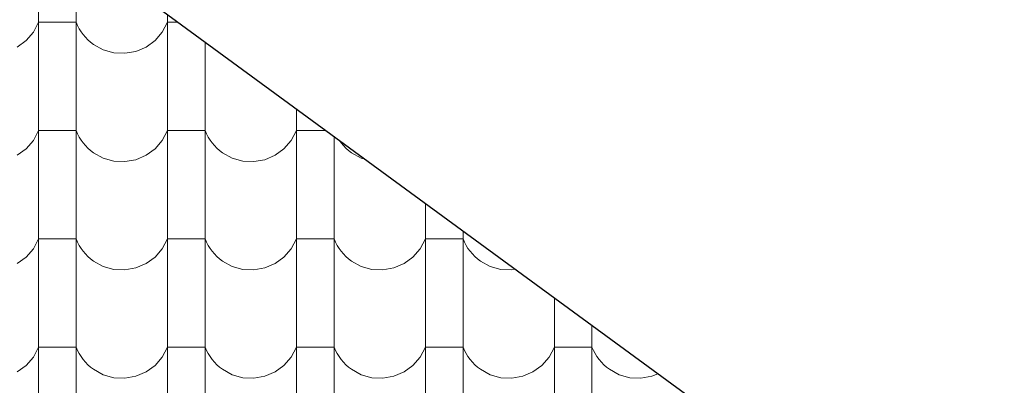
# Model space of a CAD drawing. Header units: millimetres. Extents: x -61343 to 9939, y -6894 to 7453.
# Tile 235 of 255: x 3915 to 4167, y -5316 to -5223. Entities that reach past the tile are written whole.
import ezdxf

# ---------------------------------------------------------------- set-up
doc = ezdxf.new("R2010")
doc.units = ezdxf.units.MM
doc.header["$MEASUREMENT"] = 0
doc.layers.add('810-G Ogólne', color=7, linetype='Continuous')
doc.layers.add('990-D Import IFC', color=7, linetype='Continuous')

# ---------------------------------------------------------------- blocks, each defined once
blk = doc.blocks.new('*X1836', base_point=(515069.4, 47309.9))
at = {"layer": '990-D Import IFC', "color": 251, "linetype": 'Continuous', "lineweight": 13, "true_color": 0x6a6a6a}
for p, q in [((669131.4, -39945.1), (669131.4, -40222.1)), ((669227.5, -39945.1), (669227.5, -40222.1)), ((669118.1, -40078.2), (669131.4, -40053.2)), ((669179.4, -40053.2), (669131.4, -40053.2)), ((669227.5, -40053.2), (669179.4, -40053.2)), ((669227.5, -40053.2), (669231.1, -40061.5)), ((669448.1, -40078.2), (669461.4, -40053.2)), ((669461.4, -40033), (669461.4, -40222.1)), ((669488.9, -40053.2), (669461.4, -40053.2)), ((669099.4, -40099.7), (669118.1, -40078.2)), ((669231.1, -40061.5), (669235.4, -40069.6)), ((669235.4, -40069.6), (669240.2, -40077.3)), ((669240.2, -40077.3), (669245.5, -40084.7)), ((669429.4, -40099.7), (669448.1, -40078.2)), ((669076.5, -40116.4), (669099.4, -40099.7)), ((669245.5, -40084.7), (669251.4, -40091.6)), ((669251.4, -40091.6), (669257.8, -40098.1)), ((669257.8, -40098.1), (669264.6, -40104.2)), ((669264.6, -40104.2), (669271.9, -40109.7)), ((669406.5, -40116.4), (669429.4, -40099.7)), ((669557.5, -40103.4), (669557.5, -40222.1)), ((669271.9, -40109.7), (669296.7, -40123.4)), ((669296.7, -40123.4), (669324.1, -40131.1)), ((669324.1, -40131.1), (669352.4, -40132.5)), ((669352.4, -40132.5), (669380.4, -40127.5)), ((669380.4, -40127.5), (669406.5, -40116.4)), ((669131.4, -40222.1), (669131.4, -40499.1)), ((669227.5, -40222.1), (669227.5, -40499.1)), ((669461.4, -40222.1), (669461.4, -40499.1)), ((669557.5, -40222.1), (669557.5, -40499.1)), ((669791.4, -40274.7), (669791.4, -40499.1)), ((669118.1, -40355.2), (669131.4, -40330.2)), ((669179.4, -40330.2), (669131.4, -40330.2)), ((669227.5, -40330.2), (669179.4, -40330.2)), ((669227.5, -40330.2), (669231.1, -40338.5)), ((669448.1, -40355.2), (669461.4, -40330.2)), ((669509.4, -40330.2), (669461.4, -40330.2)), ((669557.5, -40330.2), (669509.4, -40330.2)), ((669557.5, -40330.2), (669561.1, -40338.5)), ((669778.1, -40355.2), (669791.4, -40330.2)), ((669839.4, -40330.2), (669791.4, -40330.2)), ((669867.2, -40330.2), (669839.4, -40330.2)), ((669099.4, -40376.7), (669118.1, -40355.2)), ((669231.1, -40338.5), (669235.4, -40346.6)), ((669235.4, -40346.6), (669240.2, -40354.3)), ((669240.2, -40354.3), (669245.5, -40361.7)), ((669429.4, -40376.7), (669448.1, -40355.2)), ((669561.1, -40338.5), (669565.4, -40346.6)), ((669565.4, -40346.6), (669570.2, -40354.3)), ((669570.2, -40354.3), (669575.5, -40361.7)), ((669759.4, -40376.7), (669778.1, -40355.2)), ((669887.5, -40345), (669887.5, -40499.1)), ((669905.5, -40361.7), (669900.2, -40354.3)), ((669076.5, -40393.4), (669099.4, -40376.7)), ((669245.5, -40361.7), (669251.4, -40368.6)), ((669251.4, -40368.6), (669257.8, -40375.1)), ((669257.8, -40375.1), (669264.6, -40381.2)), ((669264.6, -40381.2), (669271.9, -40386.7)), ((669406.5, -40393.4), (669429.4, -40376.7)), ((669575.5, -40361.7), (669581.4, -40368.6)), ((669581.4, -40368.6), (669587.8, -40375.1)), ((669587.8, -40375.1), (669594.6, -40381.2)), ((669594.6, -40381.2), (669601.9, -40386.7)), ((669736.5, -40393.4), (669759.4, -40376.7)), ((669905.5, -40361.7), (669911.4, -40368.6)), ((669911.4, -40368.6), (669917.8, -40375.1)), ((669917.8, -40375.1), (669924.6, -40381.2)), ((669924.6, -40381.2), (669931.9, -40386.7)), ((669271.9, -40386.7), (669296.7, -40400.4)), ((669296.7, -40400.4), (669324.1, -40408.1)), ((669324.1, -40408.1), (669352.4, -40409.5)), ((669352.4, -40409.5), (669380.4, -40404.5)), ((669380.4, -40404.5), (669406.5, -40393.4)), ((669601.9, -40386.7), (669626.7, -40400.4)), ((669626.7, -40400.4), (669654.1, -40408.1)), ((669654.1, -40408.1), (669682.4, -40409.5)), ((669682.4, -40409.5), (669710.4, -40404.5)), ((669710.4, -40404.5), (669736.5, -40393.4)), ((669931.9, -40386.7), (669956.7, -40400.4)), ((669956.7, -40400.4), (669967.1, -40403.3)), ((669131.4, -40499.1), (669131.4, -40776.1)), ((669227.5, -40499.1), (669227.5, -40776.1)), ((669461.4, -40499.1), (669461.4, -40776.1)), ((669557.5, -40499.1), (669557.5, -40776.1)), ((669791.4, -40499.1), (669791.4, -40776.1)), ((669887.5, -40499.1), (669887.5, -40776.1)), ((670121.4, -40516.3), (670121.4, -40776.1)), ((669118.1, -40632.2), (669131.4, -40607.2)), ((669179.4, -40607.2), (669131.4, -40607.2)), ((669227.5, -40607.2), (669179.4, -40607.2)), ((669227.5, -40607.2), (669231.1, -40615.5)), ((669448.1, -40632.2), (669461.4, -40607.2)), ((669509.4, -40607.2), (669461.4, -40607.2)), ((669557.5, -40607.2), (669509.4, -40607.2)), ((669557.5, -40607.2), (669561.1, -40615.5)), ((669778.1, -40632.2), (669791.4, -40607.2)), ((669839.4, -40607.2), (669791.4, -40607.2)), ((669887.5, -40607.2), (669839.4, -40607.2)), ((669887.5, -40607.2), (669891.1, -40615.5)), ((670108.1, -40632.2), (670121.4, -40607.2)), ((670169.4, -40607.2), (670121.4, -40607.2)), ((670217.5, -40607.2), (670169.4, -40607.2)), ((670217.5, -40586.6), (670217.5, -40776.1)), ((670217.5, -40607.2), (670221.1, -40615.5)), ((669099.4, -40653.7), (669118.1, -40632.2)), ((669231.1, -40615.5), (669235.4, -40623.6)), ((669235.4, -40623.6), (669240.2, -40631.3)), ((669240.2, -40631.3), (669245.5, -40638.7)), ((669429.4, -40653.7), (669448.1, -40632.2)), ((669561.1, -40615.5), (669565.4, -40623.6)), ((669565.4, -40623.6), (669570.2, -40631.3)), ((669570.2, -40631.3), (669575.5, -40638.7)), ((669759.4, -40653.7), (669778.1, -40632.2)), ((669891.1, -40615.5), (669895.4, -40623.6)), ((669895.4, -40623.6), (669900.2, -40631.3)), ((669900.2, -40631.3), (669905.5, -40638.7)), ((670089.4, -40653.7), (670108.1, -40632.2)), ((670221.1, -40615.5), (670225.4, -40623.6)), ((670225.4, -40623.6), (670230.2, -40631.3)), ((670230.2, -40631.3), (670235.5, -40638.7)), ((669076.5, -40670.4), (669099.4, -40653.7)), ((669245.5, -40638.7), (669251.4, -40645.6)), ((669251.4, -40645.6), (669257.8, -40652.1)), ((669257.8, -40652.1), (669264.6, -40658.2)), ((669264.6, -40658.2), (669271.9, -40663.7)), ((669406.5, -40670.4), (669429.4, -40653.7)), ((669575.5, -40638.7), (669581.4, -40645.6)), ((669581.4, -40645.6), (669587.8, -40652.1)), ((669587.8, -40652.1), (669594.6, -40658.2)), ((669594.6, -40658.2), (669601.9, -40663.7)), ((669736.5, -40670.4), (669759.4, -40653.7)), ((669905.5, -40638.7), (669911.4, -40645.6)), ((669911.4, -40645.6), (669917.8, -40652.1)), ((669917.8, -40652.1), (669924.6, -40658.2)), ((669924.6, -40658.2), (669931.9, -40663.7)), ((670066.5, -40670.4), (670089.4, -40653.7)), ((670235.5, -40638.7), (670241.4, -40645.6)), ((670241.4, -40645.6), (670247.8, -40652.1)), ((670247.8, -40652.1), (670254.6, -40658.2)), ((670254.6, -40658.2), (670261.9, -40663.7)), ((669271.9, -40663.7), (669296.7, -40677.4)), ((669296.7, -40677.4), (669324.1, -40685.1)), ((669324.1, -40685.1), (669352.4, -40686.5)), ((669352.4, -40686.5), (669380.4, -40681.5)), ((669380.4, -40681.5), (669406.5, -40670.4)), ((669601.9, -40663.7), (669626.7, -40677.4)), ((669626.7, -40677.4), (669654.1, -40685.1)), ((669654.1, -40685.1), (669682.4, -40686.5)), ((669682.4, -40686.5), (669710.4, -40681.5)), ((669710.4, -40681.5), (669736.5, -40670.4)), ((669931.9, -40663.7), (669956.7, -40677.4)), ((669956.7, -40677.4), (669984.1, -40685.1)), ((669984.1, -40685.1), (670012.4, -40686.5)), ((670012.4, -40686.5), (670040.4, -40681.5)), ((670040.4, -40681.5), (670066.5, -40670.4)), ((670261.9, -40663.7), (670286.7, -40677.4)), ((670286.7, -40677.4), (670314.1, -40685.1)), ((670314.1, -40685.1), (670342.4, -40686.5)), ((670342.4, -40686.5), (670351.6, -40684.9)), ((670451.4, -40757.9), (670451.4, -40776.1)), ((669131.4, -40776.1), (669131.4, -41053.1)), ((669227.5, -40776.1), (669227.5, -41053.1)), ((669461.4, -40776.1), (669461.4, -41053.1)), ((669557.5, -40776.1), (669557.5, -41053.1)), ((669791.4, -40776.1), (669791.4, -41053.1)), ((669887.5, -40776.1), (669887.5, -41053.1)), ((670121.4, -40776.1), (670121.4, -41053.1)), ((670217.5, -40776.1), (670217.5, -41053.1)), ((670451.4, -40776.1), (670451.4, -41053.1)), ((670547.5, -40828.3), (670547.5, -41053.1)), ((669118.1, -40909.2), (669131.4, -40884.2)), ((669179.4, -40884.2), (669131.4, -40884.2)), ((669227.5, -40884.2), (669179.4, -40884.2)), ((669227.5, -40884.2), (669231.1, -40892.5)), ((669448.1, -40909.2), (669461.4, -40884.2)), ((669509.4, -40884.2), (669461.4, -40884.2)), ((669557.5, -40884.2), (669509.4, -40884.2)), ((669557.5, -40884.2), (669561.1, -40892.5)), ((669778.1, -40909.2), (669791.4, -40884.2)), ((669839.4, -40884.2), (669791.4, -40884.2)), ((669887.5, -40884.2), (669839.4, -40884.2)), ((669887.5, -40884.2), (669891.1, -40892.5)), ((670108.1, -40909.2), (670121.4, -40884.2)), ((670169.4, -40884.2), (670121.4, -40884.2)), ((670217.5, -40884.2), (670169.4, -40884.2)), ((670217.5, -40884.2), (670221.1, -40892.5)), ((670438.1, -40909.2), (670451.4, -40884.2)), ((670499.4, -40884.2), (670451.4, -40884.2)), ((670547.5, -40884.2), (670499.4, -40884.2)), ((670547.5, -40884.2), (670551.1, -40892.5)), ((669099.4, -40930.7), (669118.1, -40909.2)), ((669231.1, -40892.5), (669235.4, -40900.6)), ((669235.4, -40900.6), (669240.2, -40908.3)), ((669240.2, -40908.3), (669245.5, -40915.7)), ((669429.4, -40930.7), (669448.1, -40909.2)), ((669561.1, -40892.5), (669565.4, -40900.6)), ((669565.4, -40900.6), (669570.2, -40908.3)), ((669570.2, -40908.3), (669575.5, -40915.7)), ((669759.4, -40930.7), (669778.1, -40909.2)), ((669891.1, -40892.5), (669895.4, -40900.6)), ((669895.4, -40900.6), (669900.2, -40908.3)), ((669900.2, -40908.3), (669905.5, -40915.7)), ((670089.4, -40930.7), (670108.1, -40909.2)), ((670221.1, -40892.5), (670225.4, -40900.6)), ((670225.4, -40900.6), (670230.2, -40908.3)), ((670230.2, -40908.3), (670235.5, -40915.7)), ((670419.4, -40930.7), (670438.1, -40909.2)), ((670551.1, -40892.5), (670555.4, -40900.6)), ((670555.4, -40900.6), (670560.2, -40908.3)), ((670560.2, -40908.3), (670565.5, -40915.7)), ((669076.5, -40947.4), (669099.4, -40930.7)), ((669245.5, -40915.7), (669251.4, -40922.6)), ((669251.4, -40922.6), (669257.8, -40929.1)), ((669257.8, -40929.1), (669264.6, -40935.2)), ((669264.6, -40935.2), (669271.9, -40940.7)), ((669406.5, -40947.4), (669429.4, -40930.7)), ((669575.5, -40915.7), (669581.4, -40922.6)), ((669581.4, -40922.6), (669587.8, -40929.1)), ((669587.8, -40929.1), (669594.6, -40935.2)), ((669594.6, -40935.2), (669601.9, -40940.7)), ((669736.5, -40947.4), (669759.4, -40930.7)), ((669905.5, -40915.7), (669911.4, -40922.6)), ((669911.4, -40922.6), (669917.8, -40929.1)), ((669917.8, -40929.1), (669924.6, -40935.2)), ((669924.6, -40935.2), (669931.9, -40940.7)), ((670066.5, -40947.4), (670089.4, -40930.7)), ((670235.5, -40915.7), (670241.4, -40922.6)), ((670241.4, -40922.6), (670247.8, -40929.1)), ((670247.8, -40929.1), (670254.6, -40935.2)), ((670254.6, -40935.2), (670261.9, -40940.7)), ((670396.5, -40947.4), (670419.4, -40930.7)), ((670565.5, -40915.7), (670571.4, -40922.6)), ((670571.4, -40922.6), (670577.8, -40929.1)), ((670577.8, -40929.1), (670584.6, -40935.2)), ((670584.6, -40935.2), (670591.9, -40940.7)), ((669271.9, -40940.7), (669296.7, -40954.4)), ((669296.7, -40954.4), (669324.1, -40962.1)), ((669324.1, -40962.1), (669352.4, -40963.5)), ((669352.4, -40963.5), (669380.4, -40958.5)), ((669380.4, -40958.5), (669406.5, -40947.4)), ((669601.9, -40940.7), (669626.7, -40954.4)), ((669626.7, -40954.4), (669654.1, -40962.1)), ((669654.1, -40962.1), (669682.4, -40963.5)), ((669682.4, -40963.5), (669710.4, -40958.5)), ((669710.4, -40958.5), (669736.5, -40947.4)), ((669931.9, -40940.7), (669956.7, -40954.4)), ((669956.7, -40954.4), (669984.1, -40962.1)), ((669984.1, -40962.1), (670012.4, -40963.5)), ((670012.4, -40963.5), (670040.4, -40958.5)), ((670040.4, -40958.5), (670066.5, -40947.4)), ((670261.9, -40940.7), (670286.7, -40954.4)), ((670286.7, -40954.4), (670314.1, -40962.1)), ((670314.1, -40962.1), (670342.4, -40963.5)), ((670342.4, -40963.5), (670370.4, -40958.5)), ((670370.4, -40958.5), (670396.5, -40947.4)), ((670591.9, -40940.7), (670616.7, -40954.4)), ((670616.7, -40954.4), (670644.1, -40962.1)), ((670644.1, -40962.1), (670672.4, -40963.5)), ((670672.4, -40963.5), (670700.4, -40958.5)), ((670700.4, -40958.5), (670716.2, -40951.8))]:
    blk.add_line(p, q, dxfattribs=at)
blk = doc.blocks.new('Wypełnienie_28_3', base_point=(515069.4, 47309.9))
at = {"layer": '990-D Import IFC', "color": 251, "linetype": 'Continuous', "lineweight": 13, "true_color": 0x6a6a6a}
blk.add_blockref('*X1836', (515069.4, 47309.9), dxfattribs=at)

msp = doc.modelspace()

# ---------------------------------------------------------------- linework, layer by layer
at = {"layer": '810-G Ogólne', "color": 7, "linetype": 'Continuous', "lineweight": 25}
msp.add_line((4305.438, -5479.481), (3765.977, -5084.481), dxfattribs=at)

# ---------------------------------------------------------------- block references
at = {"layer": '990-D Import IFC', "color": 251, "linetype": 'Continuous', "lineweight": 13, "true_color": 0x6a6a6a, "xscale": 0.1, "yscale": 0.1, "zscale": 0.1}
msp.add_blockref('Wypełnienie_28_3', (-11485.937, 3512.683), dxfattribs=at)

doc.saveas('drawing.dxf')
